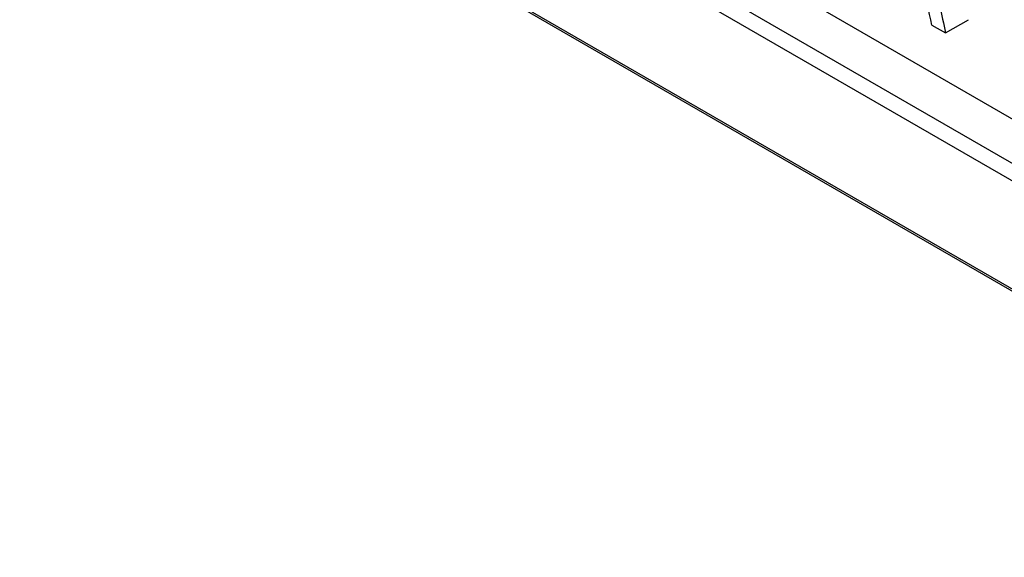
# Model space of a CAD drawing. Header units: millimetres. Extents: x -0.57 to 0.95, y -0.4 to 0.71.
# Tile 217 of 256: x 0.6083 to 0.6386, y 0.2388 to 0.2553. Entities that reach past the tile are written whole.
import ezdxf

# ---------------------------------------------------------------- set-up
doc = ezdxf.new("R2010")
doc.units = ezdxf.units.MM
doc.layers.add('FORMAT', color=7, linetype='Continuous')

msp = doc.modelspace()

# ---------------------------------------------------------------- linework, layer by layer
at = {"layer": 'FORMAT', "color": 7, "linetype": 'Continuous', "lineweight": 25}
for p, q in [((0.755617, 0.184834), (0.6155, 0.265722)), ((0.754433, 0.184151), (0.614317, 0.265039)), ((0.761415, 0.176256), (0.608308, 0.264643)), ((0.614109, 0.264626), (0.754225, 0.183739)), ((0.608364, 0.264551), (0.761477, 0.176161)), ((0.636774, 0.254901), (0.63748, 0.255309)), ((0.636355, 0.255143), (0.636774, 0.254901))]:
    msp.add_line(p, q, dxfattribs=at)
for points in [[(0.6360479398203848, 0.2582572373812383), (0.6361698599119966, 0.2576987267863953), (0.6364137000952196, 0.256581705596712), (0.6366536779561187, 0.2554614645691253), (0.6367736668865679, 0.2549013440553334)], [(0.6363545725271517, 0.2551432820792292), (0.6362611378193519, 0.2555797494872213), (0.6360742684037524, 0.2564526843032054), (0.6358850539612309, 0.2573236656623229), (0.6357904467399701, 0.2577591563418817)]]:
    msp.add_open_spline(points, degree=3, dxfattribs=at)

doc.saveas('drawing.dxf')
